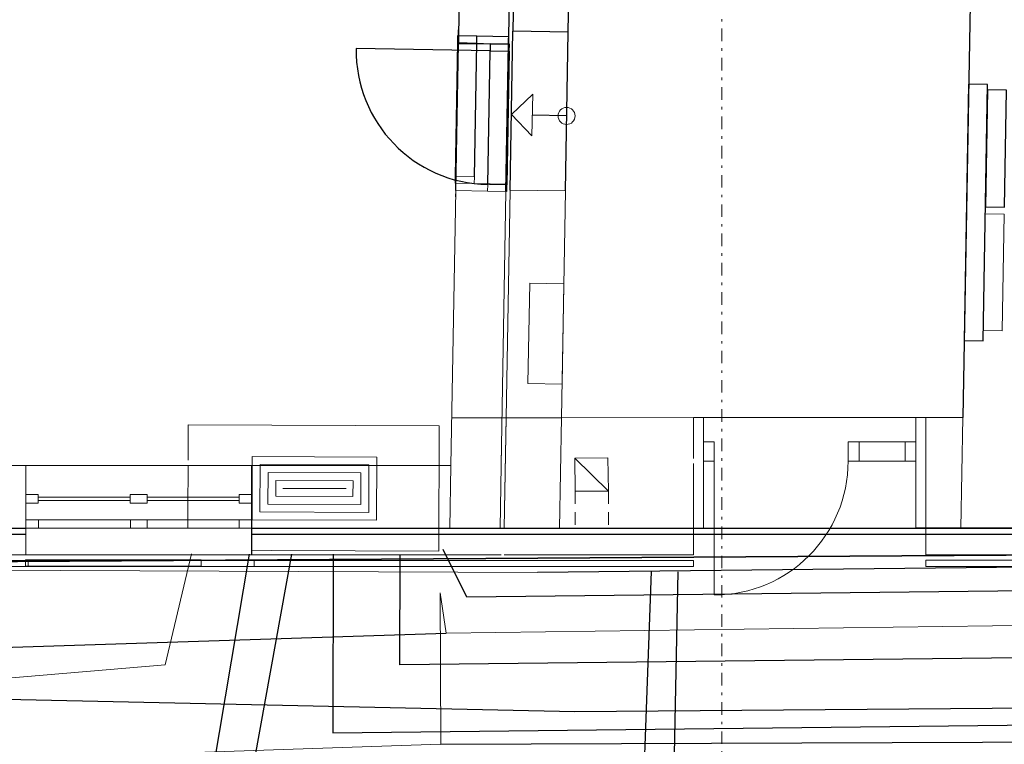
# Model space of a CAD drawing. Header units: millimetres. Extents: x -31600 to 34836, y -22665 to 23603.
# Tile 4 of 20: x -18887 to -13003, y -942 to 3388. Entities that reach past the tile are written whole.
import ezdxf

# ---------------------------------------------------------------- set-up
doc = ezdxf.new("R2010")
doc.units = ezdxf.units.MM
doc.header["$MEASUREMENT"] = 0
doc.set_wipeout_variables(frame=1)
for name, pattern in [('Wipeout_Contour', [1000, 0, -1000]), ('Čerchovaná S', [175, 75, -42.5, 15, -42.5]), ('Čárkovaná S', [125, 75, -50])]:
    doc.linetypes.add(name, pattern=pattern)
for name, color, linetype in [('2D prvky - obecné', 7, 'Continuous'), ('Bourané_Konstrukce - nosné', 7, 'Continuous'), ('BT_ortho', 7, 'Continuous'), ('Konstrukce - nosné', 7, 'Continuous'), ('Kresby a obrázky', 7, 'Continuous'), ('Nové_Konstrukce - nosné', 7, 'Continuous'), ('Situace - terén', 7, 'Continuous'), ('TZB - elektroinstalace', 1, 'Continuous'), ('TZB - horkovod', 7, 'Continuous'), ('Výplně - Povrchové', 7, 'Continuous'), ('Výplně – Řezové', 7, 'Continuous'), ('Značky - řezy', 7, 'Continuous')]:
    doc.layers.add(name, color=color, linetype=linetype)
doc.linetypes.add('Elektřina - Elektrické vedení NN', pattern='A,0,[5,Situace1.Shx,S=11.904762,R=0,X=0,Y=0.059957],-1650,0', length=1650)
doc.linetypes.add('Elektřina - Sdělovací kabely - CETIN', pattern='A,0,[6,Situace1.Shx,S=11.904762,R=0,X=0,Y=-2.08167e-17],-1650,0', length=1650)

# ---------------------------------------------------------------- blocks, each defined once
blk = doc.blocks.new('Čára_3', base_point=(-15619, 2813.1))
at = {"layer": 'Kresby a obrázky', "color": 7, "linetype": 'Continuous', "lineweight": 13}
for p, q in [((-15948.9, 2821.7), (-15820.7, 2943.4)), ((-15820.7, 2943.4), (-15827.2, 2693.5)), ((-15948.9, 2821.7), (-15827.2, 2693.5))]:
    blk.add_line(p, q, dxfattribs=at)
at = {"layer": 'Kresby a obrázky', "color": 7, "linetype": 'Continuous', "lineweight": 25}
blk.add_line((-15619, 2813.1), (-15823.9, 2818.4), dxfattribs=at)
blk = doc.blocks.new('Řez_2', base_point=(-14690.5, -4590.3))
at = {"layer": 'Značky - řezy', "color": 154, "linetype": 'Čerchovaná S', "lineweight": 13}
blk.add_line((-14690.5, -4440.3), (-14690.5, 19725.7), dxfattribs=at)

msp = doc.modelspace()

# ---------------------------------------------------------------- linework, layer by layer
at = {"layer": '2D prvky - obecné', "linetype": 'Continuous', "lineweight": 18}
for p, q in [((-15650.8, 1009.8), (-16305.9, 1009.6)), ((-15979.8, 1012.4), (-15991.4, 350.1)), ((-15649.8, 1010.4), (-15661.4, 349.8)), ((-13251.8, 1010.5), (-13263.4, 349.9)), ((-16007.7, 850.1), (-16016.5, 349.7)), ((-16309.9, 724.7), (-16316.5, 349.7))]:
    msp.add_line(p, q, dxfattribs=at)
at = {"layer": 'Bourané_Konstrukce - nosné', "linetype": 'Continuous'}
for p, q in [((-16265, 3291), (-16264.4, 3328)), ((-16265, 3291), (-16264.4, 3328)), ((-15965.1, 3285.7), (-15964.4, 3322.7)), ((-15965.1, 3285.7), (-15964.4, 3322.7)), ((-16270.7, 3251.1), (-16284.7, 2451.2)), ((-16280.4, 2411.1), (-16265, 3291)), ((-16270, 3291), (-16270.7, 3251.1)), ((-16270.7, 3251.1), (-16155.8, 3249)), ((-16155.1, 3289), (-16270, 3291)), ((-16155.1, 3289), (-16265, 3291)), ((-16155.1, 3289), (-16265, 3291)), ((-16169.8, 2449.2), (-16155.8, 3249)), ((-16155.8, 3249), (-16155.1, 3289)), ((-15965.1, 3285.7), (-16155.1, 3289)), ((-15965.1, 3285.7), (-16155.1, 3289)), ((-15965.1, 3285.7), (-16155.1, 3289)), ((-15980.5, 2405.8), (-15965.1, 3285.7))]:
    msp.add_line(p, q, dxfattribs=at)
at = {"layer": 'Bourané_Konstrukce - nosné', "linetype": 'Continuous', "lineweight": 18}
for p, q in [((-16284.7, 2451.2), (-16285.4, 2411.2)), ((-16169.8, 2449.2), (-16284.7, 2451.2)), ((-16170.5, 2409.2), (-16169.8, 2449.2)), ((-16285.4, 2411.2), (-16170.5, 2409.2)), ((-16280.4, 2411.1), (-16281.1, 2374.1)), ((-16280.4, 2411.1), (-16281.1, 2374.1)), ((-16170.5, 2409.2), (-16280.4, 2411.1)), ((-16170.5, 2409.2), (-16280.4, 2411.1)), ((-15980.5, 2405.8), (-16170.5, 2409.2)), ((-15980.5, 2405.8), (-16170.5, 2409.2)), ((-15980.5, 2405.8), (-16170.5, 2409.2)), ((-15980.5, 2405.8), (-15981.1, 2368.9)), ((-15980.5, 2405.8), (-15981.1, 2368.9)), ((-13531.4, 1010.5), (-14801.4, 1010.1)), ((-14801.3, 865.1), (-14801.4, 1010.1)), ((-13531.3, 865.5), (-13531.4, 1010.5)), ((-14736.3, 865.1), (-14801.3, 865.1)), ((-14801.3, 865.1), (-14801.3, 750.1)), ((-14801.3, 750.1), (-14801.3, 865.1)), ((-14801.3, 750.1), (-14801.3, 865.1)), ((-14736.3, 750.1), (-14736.3, 865.1)), ((-13871.3, 865.4), (-13936.3, 865.3)), ((-13936.3, 865.3), (-13936.3, 750.3)), ((-13871.3, 750.4), (-13871.3, 865.4)), ((-13531.3, 865.5), (-13596.3, 865.4)), ((-13596.3, 865.4), (-13596.3, 750.4)), ((-13531.3, 750.5), (-13531.3, 865.5)), ((-13531.3, 750.5), (-13531.3, 865.5)), ((-13531.3, 750.5), (-13531.3, 865.5)), ((-14801.3, 750.1), (-14736.3, 750.1)), ((-14801.2, 350.1), (-14801.3, 750.1)), ((-14736.3, 750.1), (-14736.1, -49.9)), ((-13936.3, 750.3), (-13871.3, 750.4)), ((-13596.3, 750.4), (-13531.3, 750.5)), ((-13531.2, 350.5), (-13531.3, 750.5)), ((-18851.3, 499.7), (-18851.3, 549.7)), ((-18851.3, 549.7), (-18776.3, 549.7)), ((-18851.3, 499.7), (-18851.3, 549.7)), ((-18851.3, 549.7), (-18776.3, 549.7)), ((-18776.3, 549.7), (-18776.3, 499.7)), ((-18776.3, 549.7), (-18776.3, 499.7)), ((-18776.3, 534.7), (-18226.3, 534.7)), ((-18776.3, 534.7), (-18226.3, 534.7)), ((-18226.3, 499.7), (-18226.3, 549.7)), ((-18226.3, 549.7), (-18126.3, 549.7)), ((-18226.3, 499.7), (-18226.3, 549.7)), ((-18226.3, 549.7), (-18126.3, 549.7)), ((-18126.3, 549.7), (-18126.3, 499.7)), ((-18126.3, 549.7), (-18126.3, 499.7)), ((-18126.3, 534.7), (-17576.3, 534.7)), ((-18126.3, 534.7), (-17576.3, 534.7)), ((-17576.3, 499.7), (-17576.3, 549.7)), ((-17576.3, 549.7), (-17501.3, 549.7)), ((-17576.3, 499.7), (-17576.3, 549.7)), ((-17576.3, 549.7), (-17501.3, 549.7)), ((-17501.3, 549.7), (-17501.3, 499.7)), ((-17501.3, 549.7), (-17501.3, 499.7)), ((-18776.3, 499.7), (-18851.3, 499.7)), ((-18776.3, 499.7), (-18851.3, 499.7)), ((-18226.3, 514.7), (-18776.3, 514.7)), ((-18226.3, 514.7), (-18776.3, 514.7)), ((-18126.3, 499.7), (-18226.3, 499.7)), ((-18126.3, 499.7), (-18226.3, 499.7)), ((-17576.3, 514.7), (-18126.3, 514.7)), ((-17576.3, 514.7), (-18126.3, 514.7)), ((-17501.3, 499.7), (-17576.3, 499.7)), ((-17501.3, 499.7), (-17576.3, 499.7)), ((-13531.2, 350.5), (-14801.2, 350.1))]:
    msp.add_line(p, q, dxfattribs=at)
for points in [[(-16280.4, 2411.1), (-16281.2, 2366.6)], [(-16280.4, 2411.1), (-15980.5, 2405.8)], [(-15981.3, 2361.3), (-15980.5, 2405.8)], [(-14801.4, 1010.1), (-14861.4, 1010.1)], [(-14801.4, 1010.1), (-14801.2, 350.1)], [(-13471.4, 1010.5), (-13531.4, 1010.5)], [(-13531.2, 350.5), (-13531.4, 1010.5)], [(-17500.6, 724.7), (-17501.3, 724.7)], [(-17501.3, 349.7), (-17501.3, 724.7)], [(-17501.3, 349.7), (-17500.6, 349.7)], [(-14861.2, 350.1), (-14801.2, 350.1)], [(-13531.2, 350.5), (-13471.2, 350.5)]]:
    msp.add_lwpolyline(points, dxfattribs=at)
msp.add_lwpolyline([(-13596.3, 865.4), (-13871.3, 865.4), (-13871.3, 750.4), (-13596.3, 750.4)], close=True, dxfattribs=at)
msp.add_arc((-14736.3, 750.1), 800, 270.01687, 0.01687, dxfattribs=at)
at = {"layer": 'BT_ortho'}
for points in [[(-244.4, 253.6), (-15793.1, 84.2)], [(-26746.6, -500.4), (-22010.3, -605.9), (-15570.5, -745.3), (-4093.2, -653.9), (-196.4, -482.2)]]:
    msp.add_lwpolyline(points, dxfattribs=at)
at = {"layer": 'BT_ortho', "linetype": 'Continuous', "lineweight": 18}
msp.add_lwpolyline([(-15793.1, 84.2), (-21975.4, 109.7)], dxfattribs=at)
at = {"layer": 'Konstrukce - nosné', "linetype": 'Continuous'}
for p, q in [((-16265, 3291), (-16264.4, 3328)), ((-15965.1, 3285.7), (-15964.4, 3322.7)), ((-15956, 2370.4), (-15939.4, 3320.3)), ((-15609.5, 3314.5), (-15939.4, 3320.3)), ((-15609.5, 3314.5), (-15939.4, 3320.3)), ((-15626.1, 2364.6), (-15609.5, 3314.5)), ((-16155.1, 3289), (-16265, 3291)), ((-15965.1, 3285.7), (-16155.1, 3289)), ((-15965.1, 3285.7), (-16155.1, 3289))]:
    msp.add_line(p, q, dxfattribs=at)
at = {"layer": 'Konstrukce - nosné', "linetype": 'Continuous', "lineweight": 18}
for p, q in [((-16281.2, 2366.6), (-16281.9, 2329.6)), ((-16281.2, 2366.6), (-16091.2, 2363.3)), ((-16281.2, 2366.6), (-16091.2, 2363.3)), ((-16091.2, 2363.3), (-15981.3, 2361.3)), ((-15981.3, 2361.3), (-15981.9, 2324.3)), ((-15626.1, 2364.6), (-15956, 2370.4)), ((-15626.1, 2364.6), (-15956, 2370.4)), ((-14861.3, 765.1), (-14861.4, 1010.1)), ((-13471.3, 765.5), (-13471.4, 1010.5)), ((-13471.3, 650.5), (-13471.3, 765.5)), ((-18850.6, 399.7), (-18850.6, 724.7)), ((-17500.6, 399.7), (-17500.6, 724.7)), ((-14861.2, 350.1), (-14861.3, 650.1)), ((-13471.2, 350.5), (-13471.3, 650.5)), ((-18850.6, 349.7), (-18850.6, 399.7)), ((-17500.6, 349.7), (-17500.6, 399.7))]:
    msp.add_line(p, q, dxfattribs=at)
at = {"layer": 'Konstrukce - nosné', "linetype": 'Continuous'}
for points in [[(-13134.2, 7636.3), (-13251.8, 1010.5)], [(-16250.5, 4124.1), (-16265, 3291)], [(-15965.1, 3285.7), (-15950.5, 4118.9)], [(-15926, 4085.8), (-15939.4, 3320.3)], [(-15609.5, 3314.5), (-15596.1, 4080.1)]]:
    msp.add_lwpolyline(points, dxfattribs=at)
at = {"layer": 'Konstrukce - nosné', "linetype": 'Continuous', "lineweight": 18}
for points in [[(-16281.2, 2366.6), (-16309.9, 724.7)], [(-16009.9, 724.7), (-15981.3, 2361.3)], [(-15956, 2370.4), (-15979.8, 1009.7)], [(-15649.8, 1009.8), (-15626.1, 2364.6)], [(-15991.4, 349.7), (-15979.8, 1009.7)], [(-14861.4, 1010.1), (-15649.8, 1009.8)], [(-13251.8, 1010.5), (-13471.4, 1010.5)], [(-18851.3, 724.7), (-20099.9, 724.7)], [(-16309.9, 724.7), (-17500.6, 724.7)], [(-16016.5, 349.7), (-16009.9, 724.7)], [(-20106.5, 349.7), (-18851.3, 349.7)], [(-17500.6, 349.7), (-16016.5, 349.7)], [(-15991.4, 349.7), (-14861.2, 350.1)], [(-13471.2, 350.5), (-12451.5, 350.8)]]:
    msp.add_lwpolyline(points, dxfattribs=at)
at = {"layer": 'Kresby a obrázky', "linetype": 'Čárkovaná S', "lineweight": 18}
for p, q in [((-15568.2, 569.6), (-15568.2, 349.9)), ((-15368.2, 569.6), (-15368.2, 349.9))]:
    msp.add_line(p, q, dxfattribs=at)
at = {"layer": 'Kresby a obrázky', "linetype": 'Continuous', "lineweight": 18}
msp.add_circle((-15619, 2813.1), 51, dxfattribs=at)
at = {"layer": 'Nové_Konstrukce - nosné', "linetype": 'Continuous'}
for p, q in [((-16281.2, 2366.6), (-16265.8, 3246.5)), ((-16265.8, 3246.5), (-16265.2, 3283.4)), ((-16265.8, 3246.5), (-16265.2, 3283.4)), ((-16265.8, 3246.5), (-16075.8, 3243.1)), ((-16265.8, 3246.5), (-16075.8, 3243.1)), ((-16265.8, 3246.5), (-16075.8, 3243.1)), ((-16075.8, 3243.1), (-16076.5, 3203.1)), ((-15960.9, 3241.1), (-16075.8, 3243.1)), ((-16075.8, 3243.1), (-15965.9, 3241.2)), ((-16075.8, 3243.1), (-15965.9, 3241.2)), ((-15981.3, 2361.3), (-15965.9, 3241.2)), ((-15965.9, 3241.2), (-15965.2, 3278.2)), ((-15965.9, 3241.2), (-15965.2, 3278.2)), ((-15961.6, 3201.1), (-15960.9, 3241.1)), ((-16076.5, 3203.1), (-16876.4, 3217.1)), ((-16090.5, 2403.3), (-16076.5, 3203.1)), ((-16076.5, 3203.1), (-15961.6, 3201.1)), ((-15961.6, 3201.1), (-15975.6, 2401.2))]:
    msp.add_line(p, q, dxfattribs=at)
at = {"layer": 'Nové_Konstrukce - nosné', "linetype": 'Continuous', "lineweight": 18}
for p, q in [((-16281.2, 2366.6), (-16281.9, 2329.6)), ((-16281.2, 2366.6), (-16281.9, 2329.6)), ((-16281.2, 2366.6), (-16091.2, 2363.3)), ((-16281.2, 2366.6), (-16091.2, 2363.3)), ((-16281.2, 2366.6), (-16091.2, 2363.3)), ((-16090.5, 2403.3), (-16091.2, 2363.3)), ((-16091.2, 2363.3), (-15976.3, 2361.2)), ((-16091.2, 2363.3), (-15981.3, 2361.3)), ((-16091.2, 2363.3), (-15981.3, 2361.3)), ((-15975.6, 2401.2), (-16090.5, 2403.3)), ((-15981.3, 2361.3), (-15981.9, 2324.3)), ((-15981.3, 2361.3), (-15981.9, 2324.3)), ((-15976.3, 2361.2), (-15975.6, 2401.2)), ((-13471.4, 1010.5), (-14861.4, 1010.1)), ((-14861.3, 765.1), (-14861.4, 1010.1)), ((-13471.3, 765.5), (-13471.4, 1010.5)), ((-13471.3, 650.5), (-13471.3, 765.5)), ((-13471.3, 650.5), (-13471.3, 765.5)), ((-13471.3, 650.5), (-13471.3, 765.5)), ((-14861.3, 735.1), (-14861.2, 190.1)), ((-14861.3, 735.1), (-14861.2, 350.1)), ((-14861.3, 735.1), (-14861.2, 350.1)), ((-14861.3, 735.1), (-14861.2, 190.1)), ((-13471.3, 735.5), (-13471.2, 190.5)), ((-13471.3, 735.5), (-13471.2, 350.5)), ((-13471.3, 735.5), (-13471.2, 350.5)), ((-13471.3, 735.5), (-13471.2, 190.5)), ((-14861.2, 350.1), (-14861.3, 650.1)), ((-13471.2, 350.5), (-13471.3, 650.5)), ((-18775.6, 399.7), (-18850.6, 399.7)), ((-18225.6, 399.7), (-18775.6, 399.7)), ((-18175.6, 399.7), (-18225.6, 399.7)), ((-18125.6, 399.7), (-18175.6, 399.7)), ((-17575.6, 399.7), (-18125.6, 399.7)), ((-17500.6, 399.7), (-17575.6, 399.7)), ((-18851.3, 339.7), (-18851.3, 349.7)), ((-18851.3, 339.7), (-18851.3, 189.7)), ((-17500.6, 339.7), (-17500.6, 349.7)), ((-17500.6, 339.7), (-17500.6, 189.7)), ((-13471.2, 350.5), (-14861.2, 350.1)), ((-18852.1, 123.3), (-18852.1, 159.8)), ((-18852.1, 123.3), (-18852.1, 159.8)), ((-18852.1, 159.8), (-17802.1, 159.7)), ((-18852.1, 123.3), (-17802.1, 123.1)), ((-18836.8, 120.2), (-18836.8, 156.8)), ((-18836.8, 120.2), (-18836.8, 156.8)), ((-18836.8, 156.8), (-17486.8, 156.8)), ((-18836.8, 120.2), (-17486.8, 120.2)), ((-17802.1, 123.1), (-17802.1, 159.7)), ((-17802.1, 123.1), (-17802.1, 159.7)), ((-17486.8, 120.2), (-17486.8, 156.8)), ((-17486.8, 120.2), (-17486.8, 156.8)), ((-14861.1, 120.5), (-14861.1, 157.1)), ((-14861.1, 120.5), (-14861.1, 157.1)), ((-13471.1, 120.9), (-13471.1, 157.5)), ((-13471.1, 120.9), (-13471.1, 157.5))]:
    msp.add_line(p, q, dxfattribs=at)
at = {"layer": 'Nové_Konstrukce - nosné', "linetype": 'Continuous'}
for points in [[(-16265, 3291), (-16265.8, 3246.5)], [(-15965.9, 3241.2), (-16265.8, 3246.5)], [(-15965.9, 3241.2), (-15965.1, 3285.7)]]:
    msp.add_lwpolyline(points, dxfattribs=at)
at = {"layer": 'Nové_Konstrukce - nosné', "linetype": 'Continuous', "lineweight": 18}
for points in [[(-18850.6, 724.7), (-18851.3, 724.7)], [(-18850.6, 724.7), (-18850.6, 349.7)], [(-18851.3, 349.7), (-20481.5, 349.7)], [(-18851.3, 349.7), (-18850.6, 349.7)], [(-16009.9, 349.7), (-17500.6, 349.7)], [(-14861.2, 350.1), (-15991.4, 349.7)], [(-12450.6, 350.8), (-13471.2, 350.5)], [(-20641.6, 189.7), (-18851.3, 189.7)], [(-17500.6, 189.7), (-16009.9, 189.7)], [(-15991.3, 189.7), (-14861.2, 190.1)], [(-13471.2, 190.5), (-12450.5, 190.8)], [(-20711.1, 120.2), (-18836.8, 120.2)], [(-18836.8, 156.8), (-20674.5, 156.8)], [(-16006, 156.8), (-17486.8, 156.8)], [(-17486.8, 120.2), (-16006, 120.2)], [(-14861.1, 157.1), (-16006, 156.8)], [(-16006, 120.2), (-14861.1, 120.5)], [(-12450.5, 157.8), (-13471.1, 157.5)], [(-13471.1, 120.9), (-12450.5, 121.2)]]:
    msp.add_lwpolyline(points, dxfattribs=at)
at = {"layer": 'Nové_Konstrukce - nosné', "linetype": 'Continuous'}
msp.add_arc((-16076.5, 3203.1), 800, 178.99755, 268.99755, dxfattribs=at)
at = {"layer": 'Situace - terén', "flags": 128}
msp.add_lwpolyline([(-730.3, 22690.7), (-238.4, 17796), (-242.4, 270.4), (-26677.4, 100.3), (-26744.6, -483.5), (-29577.8, -307.7)], dxfattribs=at)
at = {"layer": 'Situace - terén', "linetype": 'Continuous', "flags": 128}
for points in [[(-13243.2, 1471.1), (-13129.9, 1469.1), (-13103.1, 3000.7), (-13216.4, 3002.7)], [(-13115.9, 2269.7), (-13002.6, 2267.7), (-12990.3, 2966.5), (-13103.6, 2968.5)]]:
    msp.add_lwpolyline(points, close=True, dxfattribs=at)
at = {"layer": 'Situace - terén', "linetype": 'Continuous', "lineweight": 18, "flags": 128}
for points in [[(-13128.8, 1529.9), (-13015.5, 1527.9), (-13003.3, 2226.7), (-13116.6, 2228.7)], [(-15849.6, 1213.4), (-15646.3, 1209.8), (-15635.8, 1810.1), (-15839.1, 1813.7)]]:
    msp.add_lwpolyline(points, close=True, dxfattribs=at)
at = {"layer": 'TZB - elektroinstalace'}
for points in [[(-16370.6, -941.2), (-10436.6, -919.1), (-474.2, -673.6), (-66.2, -303.4), (268.4, 166.1), (1183, 7153.8), (1291.7, 11536.6), (1102.6, 18052.6), (864.3, 22725.3)], [(1183.5, 22745.7), (1477, 18146.4), (1119.1, 12646), (865.1, 3759.9), (10.4, -12.8), (-2641, 90.4), (-16214.6, -63.7), (-16356.1, 222.5)], [(32594.6, 15095.4), (15722.8, 13894.5), (11395.9, 13484.6), (2674.1, 12693.7), (1524.7, 12835.6), (1263.3, 3709.7), (327, -425.3), (-2646.7, -309.9), (-16615.7, -468.3), (-16613.3, 191.1)], [(-17013.8, 193.2), (-17016.8, -872.9), (-2652.3, -710.2), (643.7, -837.8), (1661.5, 3659.4), (1912.8, 12384.7), (2668.2, 12292), (11432.8, 13085.6), (15761.4, 13496.5), (32635.3, 14696.9)], [(-462.9, -22664.8), (-681.9, -20186.1), (-1341.2, -17899.5), (-1664.5, -16568.5), (-3616.9, -14446.2), (-6672, -12731.9), (-14369.3, -11338.5), (-17482.9, -10966.4), (-17639.9, -11025.7), (-17883, -11436), (-18441, -15248.2), (-18503, -15230.9), (-18718.5, -15219.2), (-18331.7, -12889.3), (-18100.9, -11326.3), (-17940.3, -10094), (-17575.8, -1546.9), (-17261.1, 193.6)], [(-132.6, -21859.3), (-286.9, -20111.9), (-953.9, -17797.2), (-1300.1, -16374.7), (-3365.1, -14129.1), (-6534.2, -12350.7), (-14310.8, -10942.3), (-17434.3, -10569.2), (-17856.3, -10401.2), (-18171.1, -10145.6), (-17836.1, -1725.2), (-17513.4, 194.6)], [(-29577.8, -11407.3), (-20102.3, -11982.1), (-19918, -393), (-16338, -277.4)]]:
    msp.add_lwpolyline(points, dxfattribs=at)
at = {"layer": 'TZB - elektroinstalace', "linetype": 'Elektřina - Elektrické vedení NN', "lineweight": 18}
for points in [[(-17880.2, 967.7), (-17883.1, 217.7)], [(-16380.2, 961.8), (-17880.2, 967.7)], [(-16383.2, 211.8), (-16380.2, 961.8)], [(-17497.1, 777.2), (-17498.6, 399.3)], [(-16753, 774.3), (-17497.1, 777.2)], [(-16754.5, 396.4), (-16753, 774.3)], [(-17450.1, 729.8), (-17451.2, 446.3)], [(-16800.4, 727.2), (-17450.1, 729.8)], [(-16801.6, 443.8), (-16800.4, 727.2)], [(-17403, 682.4), (-17403.8, 493.4)], [(-16847.9, 680.2), (-17403, 682.4)], [(-16848.6, 491.2), (-16847.9, 680.2)], [(-17356, 634.9), (-17356.4, 540.5)], [(-16895.3, 633.1), (-17356, 634.9)], [(-16895.7, 538.6), (-16895.3, 633.1)], [(-17356.4, 540.5), (-16895.7, 538.6)], [(-16936.9, 586), (-17314.8, 587.5)], [(-17403.8, 493.4), (-16848.6, 491.2)], [(-17451.2, 446.3), (-16801.6, 443.8)], [(-17498.6, 399.3), (-16754.5, 396.4)], [(-17860.9, 196.1), (-18017.3, -468.1), (-20676.8, -691.8), (-21145.6, -731.3), (-26476.2, -956.2), (-29577.8, -807.2)], [(-17883.1, 217.7), (-16383.2, 211.8)]]:
    msp.add_lwpolyline(points, dxfattribs=at)
at = {"layer": 'TZB - elektroinstalace', "linetype": 'Elektřina - Sdělovací kabely - CETIN', "lineweight": 18}
for points in [[(-16374.7, -36.4), (-16338, -277.4)], [(-16370.6, -941.2), (-16374.7, -36.4)], [(-16338, -277.4), (-10401.6, -197.7)], [(-29577.8, -1108.2), (-26465.5, -1265.1), (-22191.3, -1137.8), (-16370.6, -941.2)]]:
    msp.add_lwpolyline(points, dxfattribs=at)
at = {"layer": 'TZB - horkovod', "flags": 128}
for points in [[(-15114, 89.8), (-15191.5, -2044.6), (-15444.8, -9012.7), (-15480.9, -10006.6)], [(-14955.1, 88.9), (-14998.2, -2091.7), (-15129.4, -8738.2), (-15147.6, -9662.1)]]:
    msp.add_lwpolyline(points, dxfattribs=at)
at = {"layer": 'Výplně – Řezové', "linetype": 'Continuous', "lineweight": 18, "flags": 128}
for points in [[(-15368.2, 569.6), (-15372.2, 769.6), (-15570.6, 768)], [(-15368.2, 569.6), (-15568.2, 569.6), (-15570.6, 768)]]:
    msp.add_lwpolyline(points, close=True, dxfattribs=at)
at = {"layer": 'Výplně – Řezové', "flags": 128}
msp.add_lwpolyline([(-20481.5, 349.7), (-321.7, 349.7), (-321.7, 312.5), (-20481.5, 312.5)], close=True, dxfattribs=at)

# ---------------------------------------------------------------- block references
at = {"layer": 'Kresby a obrázky', "linetype": 'Continuous'}
msp.add_blockref('Čára_3', (-15619, 2813.1), dxfattribs=at)
at = {"layer": 'Značky - řezy'}
msp.add_blockref('Řez_2', (-14690.5, -4590.3), dxfattribs=at)

# ---------------------------------------------------------------- next in the draw order: wipeouts: each hides what was drawn before it
at = {"linetype": 'Wipeout_Contour', "lineweight": 18, "ltscale": 72764.170866}
msp.add_wipeout([(-18850.6, 724.7), (-17501.3, 724.7), (-17501.3, 754.7), (-18850.6, 754.7)], dxfattribs=at).dxf.layer = 'Výplně - Povrchové'
at = {"linetype": 'Wipeout_Contour', "lineweight": 18, "ltscale": 72712.7726}
msp.add_wipeout([(-18850.6, 199.7), (-17501.3, 199.7), (-17501.3, 348.7), (-18850.6, 348.7)], dxfattribs=at).dxf.layer = 'Výplně - Povrchové'

# ---------------------------------------------------------------- next in the draw order: linework, layer by layer
at = {"layer": 'Konstrukce - nosné', "linetype": 'Continuous', "lineweight": 18}
for p, q in [((-18851.3, 499.7), (-18851.3, 724.7)), ((-18851.3, 724.7), (-18851.3, 549.7)), ((-18851.3, 499.7), (-18851.3, 724.7)), ((-18851.3, 349.7), (-18851.3, 499.7)), ((-18851.3, 499.7), (-18851.3, 349.7)), ((-18851.3, 349.7), (-18851.3, 499.7))]:
    msp.add_line(p, q, dxfattribs=at)
at = {"layer": 'Konstrukce - nosné'}
msp.add_lwpolyline([(-26677.4, 100.3), (-242.4, 270.4), (-238.4, 17796), (-10906.3, 18690.2)], dxfattribs=at)
at = {"layer": 'Nové_Konstrukce - nosné', "linetype": 'Continuous', "lineweight": 18}
for p, q in [((-17500.6, 724.7), (-18850.6, 724.7)), ((-18850.6, 399.7), (-18850.6, 724.7)), ((-17500.6, 399.7), (-17500.6, 724.7)), ((-18850.6, 349.7), (-18850.6, 399.7)), ((-18850.6, 349.7), (-18850.6, 399.7)), ((-18775.6, 349.7), (-18775.6, 399.7)), ((-18225.6, 399.7), (-18225.6, 349.7)), ((-18125.6, 349.7), (-18125.6, 399.7)), ((-17575.6, 399.7), (-17575.6, 349.7)), ((-17500.6, 349.7), (-17500.6, 399.7)), ((-17500.6, 349.7), (-17500.6, 399.7)), ((-18851.3, 339.7), (-18851.3, 349.7)), ((-18851.3, 349.7), (-17501.3, 349.7)), ((-18851.3, 339.7), (-18851.3, 189.7)), ((-17500.6, 349.7), (-18850.6, 349.7)), ((-18850.6, 349.7), (-18775.6, 349.7)), ((-18850.6, 339.7), (-18850.6, 349.7)), ((-17500.6, 349.7), (-18850.6, 349.7)), ((-18850.6, 339.7), (-18850.6, 189.7)), ((-18775.6, 349.7), (-18225.6, 349.7)), ((-18225.6, 349.7), (-18175.6, 349.7)), ((-18175.6, 349.7), (-18125.6, 349.7)), ((-18125.6, 349.7), (-17575.6, 349.7)), ((-17575.6, 349.7), (-17500.6, 349.7)), ((-17501.3, 339.7), (-17501.3, 349.7)), ((-17501.3, 339.7), (-17501.3, 189.7)), ((-17500.6, 339.7), (-17500.6, 349.7)), ((-17500.6, 339.7), (-17500.6, 189.7)), ((-18851.3, 189.7), (-17501.3, 189.7)), ((-17500.6, 189.7), (-18850.6, 189.7))]:
    msp.add_line(p, q, dxfattribs=at)

doc.saveas('drawing.dxf')
